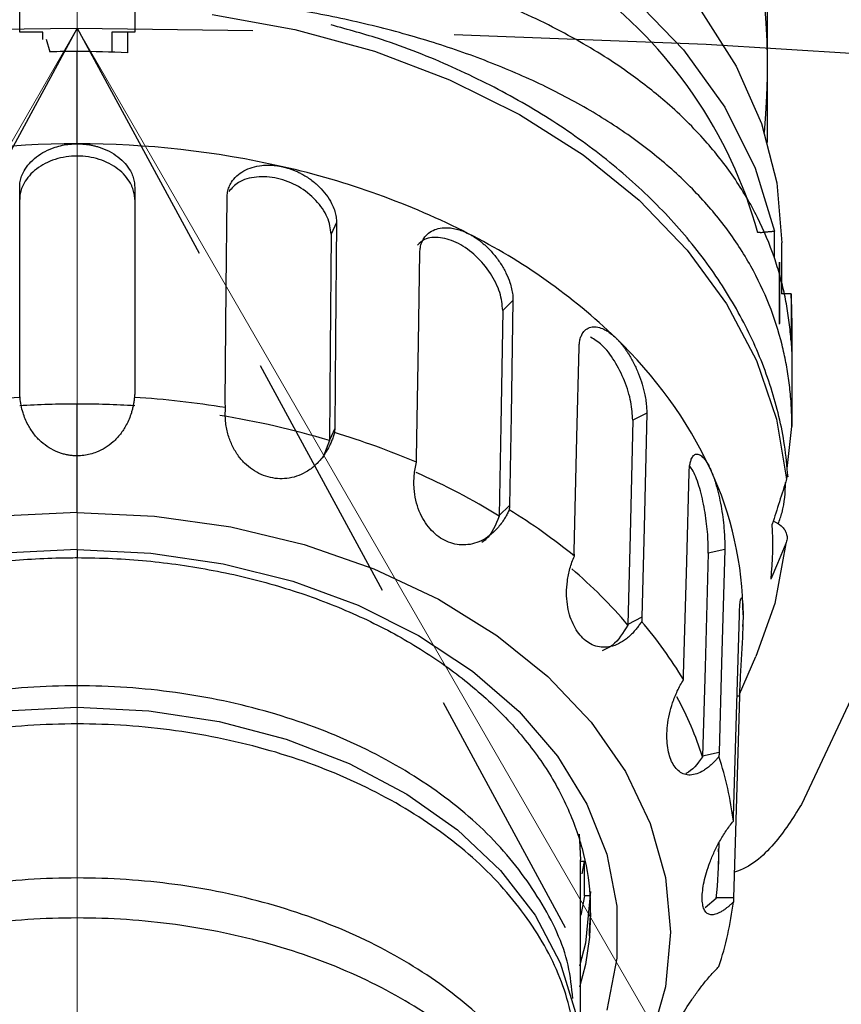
# Model space of a CAD drawing. Header units: millimetres. Extents: x 559 to 1365, y 424 to 1103.
# Tile 77 of 85: x 1164.47 to 1168.55, y 1002.21 to 1007.1. Entities that reach past the tile are written whole.
import ezdxf

# ---------------------------------------------------------------- set-up
doc = ezdxf.new("R2010")
doc.units = ezdxf.units.MM
doc.header["$PDSIZE"] = -1
for name, pattern in [('ACISOTGL', [3, 2, -1]), ('CENTERX2', [20.32, 12.7, -2.54, 2.54, -2.54]), ('HIDDEN', [1.905, 1.27, -0.635])]:
    doc.linetypes.add(name, pattern=pattern)
doc.layers.add('虚线层', color=7, linetype='HIDDEN', lineweight=25)

msp = doc.modelspace()

# ---------------------------------------------------------------- linework, layer by layer
at = {"color": 7, "linetype": 'CENTERX2', "lineweight": 18}
msp.add_line((1164.7511, 1072.808), (1164.7511, 915.1091), dxfattribs=at)
at = {"color": 7, "linetype": 'Continuous', "lineweight": 25}
for p, q in [((1168.1795, 1006.8641), (1168.1795, 1008.0826)), ((1167.5066, 1007.2136), (1167.7621, 1006.9492)), ((1164.4654, 1007.0373), (1164.4654, 1007.1686)), ((1165.0368, 1007.1686), (1165.0368, 1007.0373)), ((1167.85, 1007.1409), (1168.0235, 1006.8684)), ((1164.5796, 1007.0373), (1164.4654, 1007.0373)), ((1164.5796, 1007.0008), (1164.5796, 1007.0373)), ((1165.0368, 1007.0373), (1164.9225, 1007.0373)), ((1164.9225, 1007.0373), (1164.9225, 1006.9377)), ((1165.0011, 1007.0373), (1165.0011, 1006.9343)), ((1164.597, 1007.0015), (1164.6154, 1006.9388)), ((1164.7511, 1006.4826), (1164.7511, 1006.9407)), ((1167.7621, 1006.9492), (1167.9673, 1006.6637)), ((1170.1114, 1006.9508), (1168.3478, 1003.203)), ((1168.0235, 1006.8684), (1168.1492, 1006.5831)), ((1168.1795, 1006.4883), (1168.1795, 1006.8641)), ((1167.9673, 1006.6637), (1168.1186, 1006.3619)), ((1168.1492, 1006.5831), (1168.2254, 1006.2892)), ((1168.1186, 1006.3619), (1168.2135, 1006.0487)), ((1168.2254, 1006.2892), (1168.2509, 1005.9909)), ((1164.4654, 1005.2451), (1164.4654, 1006.2676)), ((1165.0368, 1006.2676), (1165.0368, 1005.2451)), ((1165.4916, 1005.7663), (1165.4956, 1006.2162)), ((1166.0391, 1006.0914), (1166.0125, 1006.0335)), ((1166.0391, 1006.0914), (1166.034, 1005.5189)), ((1166.0125, 1006.0335), (1166.0074, 1005.461)), ((1168.2509, 1005.7383), (1168.2509, 1005.9909)), ((1166.4454, 1005.4936), (1166.453, 1005.9422)), ((1168.2387, 1005.8941), (1168.2387, 1005.591)), ((1168.239, 1005.5868), (1168.239, 1005.8945)), ((1165.4866, 1005.1947), (1165.4916, 1005.7663)), ((1166.9153, 1005.7047), (1166.8647, 1005.6555)), ((1166.9153, 1005.7047), (1166.9056, 1005.1339)), ((1168.2967, 1005.7383), (1168.2494, 1005.7383)), ((1168.2967, 1005.7383), (1168.2967, 1005.5021)), ((1166.8647, 1005.6555), (1166.855, 1005.0846)), ((1168.3009, 1005.6171), (1168.3009, 1005.3818)), ((1166.034, 1005.5189), (1166.03, 1005.0698)), ((1166.0074, 1005.461), (1166.0034, 1005.0119)), ((1166.4358, 1004.9236), (1166.4454, 1005.4936)), ((1167.2333, 1005.0259), (1167.2438, 1005.4725)), ((1168.3009, 1005.3818), (1168.3009, 1005.0789)), ((1166.9056, 1005.1339), (1166.898, 1004.6861)), ((1167.51, 1005.1098), (1167.4967, 1004.5415)), ((1167.5796, 1005.1456), (1167.51, 1005.1098)), ((1167.5796, 1005.1456), (1167.5663, 1004.5773)), ((1166.03, 1005.0698), (1166.0034, 1005.0119)), ((1166.855, 1005.0846), (1166.8474, 1004.6369)), ((1168.2769, 1004.8704), (1168.3009, 1005.0789)), ((1166.0033, 1005.0091), (1165.9704, 1004.9233)), ((1167.22, 1004.4584), (1167.2333, 1005.0259)), ((1164.7511, 1004.6522), (1164.7511, 1004.9333)), ((1167.7782, 1004.4088), (1167.7905, 1004.8529)), ((1166.898, 1004.6861), (1166.8474, 1004.6369)), ((1164.7511, 1004.6522), (1164.3664, 1004.6344)), ((1164.7511, 1004.6522), (1165.1357, 1004.6344)), ((1165.1357, 1004.6344), (1165.5138, 1004.5812)), ((1165.5138, 1004.5812), (1165.8788, 1004.4936)), ((1167.5663, 1004.5773), (1167.5559, 1004.1316)), ((1167.4967, 1004.5415), (1167.4863, 1004.0958)), ((1165.8788, 1004.4936), (1166.2246, 1004.3731)), ((1168.2713, 1004.4982), (1168.2159, 1004.201)), ((1168.2713, 1004.4982), (1168.2296, 1004.3988)), ((1167.8852, 1004.4498), (1167.8696, 1003.8848)), ((1167.9671, 1004.4686), (1167.8852, 1004.4498)), ((1167.9671, 1004.4686), (1167.9515, 1003.9036)), ((1166.2246, 1004.3731), (1166.5451, 1004.2216)), ((1167.7626, 1003.8447), (1167.7782, 1004.4088)), ((1168.2296, 1004.3988), (1168.1969, 1004.3209)), ((1166.5451, 1004.2216), (1166.8349, 1004.0419)), ((1168.2159, 1004.201), (1168.1221, 1003.9365)), ((1167.5559, 1004.1316), (1167.4863, 1004.0958)), ((1168.0269, 1003.7029), (1168.0398, 1004.1442)), ((1168.058, 1004.1442), (1168.0573, 1004.096)), ((1168.0571, 1004.0864), (1168.0573, 1004.096)), ((1166.8349, 1004.0419), (1167.0891, 1003.837)), ((1168.0402, 1003.7495), (1168.1221, 1003.9365)), ((1167.8696, 1003.8848), (1167.8574, 1003.4416)), ((1167.9515, 1003.9036), (1167.9392, 1003.4604)), ((1167.0891, 1003.837), (1167.3032, 1003.6103)), ((1168.0398, 1003.7401), (1168.0233, 1003.1787)), ((1168.0105, 1003.1423), (1168.0269, 1003.7029)), ((1164.3953, 1003.6681), (1164.7511, 1003.6861)), ((1164.7511, 1003.6861), (1165.1068, 1003.6681)), ((1165.1068, 1003.6681), (1165.4554, 1003.6144)), ((1165.4554, 1003.6144), (1165.7896, 1003.5263)), ((1167.3032, 1003.6103), (1167.4737, 1003.3659)), ((1165.7896, 1003.5263), (1166.1026, 1003.4054)), ((1167.9392, 1003.4604), (1167.8574, 1003.4416)), ((1166.1026, 1003.4054), (1166.3881, 1003.2543)), ((1167.4737, 1003.3659), (1167.5976, 1003.1077)), ((1166.3881, 1003.2543), (1166.6403, 1003.076)), ((1168.0233, 1003.1787), (1168.0105, 1002.7383)), ((1167.5976, 1003.1077), (1167.6729, 1002.8404)), ((1166.6403, 1003.076), (1166.8541, 1002.874)), ((1167.2445, 1003.0556), (1167.2509, 1002.9284)), ((1167.9365, 1002.8911), (1167.9401, 1003.0156)), ((1167.2509, 1001.9184), (1167.2509, 1002.9284)), ((1167.2705, 1002.9201), (1167.2509, 1002.9201)), ((1167.2589, 1002.8576), (1167.2705, 1002.9201)), ((1167.2705, 1002.7484), (1167.2705, 1002.9201)), ((1166.8541, 1002.874), (1167.025, 1002.6527)), ((1167.6729, 1002.8404), (1167.6981, 1002.5684)), ((1167.3009, 1002.7704), (1167.275, 1002.5138)), ((1167.2705, 1002.7484), (1167.2517, 1002.6536)), ((1167.2975, 1002.7484), (1167.2705, 1002.7484)), ((1167.9243, 1002.7356), (1167.8696, 1002.6888)), ((1168.0105, 1002.7383), (1167.9244, 1002.7383)), ((1167.3009, 1002.6649), (1167.2951, 1002.5433)), ((1167.025, 1002.6527), (1167.1497, 1002.4164)), ((1167.6981, 1002.5684), (1167.6729, 1002.2964)), ((1167.275, 1002.5138), (1167.2466, 1002.4003)), ((1167.1497, 1002.4164), (1167.2255, 1002.1699)), ((1167.2512, 1002.4281), (1167.2607, 1002.4512)), ((1167.6729, 1002.2964), (1167.5976, 1002.0291))]:
    msp.add_line(p, q, dxfattribs=at)
at = {"color": 8, "linetype": 'Continuous', "lineweight": 25}
for p, q in [((1165.4214, 1007.125), (1165.832, 1007.0505)), ((1165.832, 1007.0505), (1166.2271, 1006.9417)), ((1166.2271, 1006.9417), (1166.6009, 1006.8001)), ((1166.6009, 1006.8001), (1166.9479, 1006.628)), ((1166.9479, 1006.628), (1167.2633, 1006.4276)), ((1167.2633, 1006.4276), (1167.5424, 1006.2019)), ((1167.5424, 1006.2019), (1167.7812, 1005.9542)), ((1168.2135, 1005.9171), (1168.2135, 1006.0487)), ((1167.7812, 1005.9542), (1167.9763, 1005.688)), ((1167.9763, 1005.688), (1168.1248, 1005.4073)), ((1168.1248, 1005.4073), (1168.2246, 1005.1159)), ((1164.7511, 1004.9333), (1164.7511, 1005.1905)), ((1168.2246, 1005.1159), (1168.2744, 1004.8182)), ((1164.7511, 1004.4679), (1164.3853, 1004.4502)), ((1164.7511, 1004.4679), (1165.1169, 1004.4502)), ((1164.7511, 1004.4679), (1164.7511, 1004.4279)), ((1165.1169, 1004.4502), (1165.4758, 1004.3975)), ((1165.4758, 1004.3975), (1165.8213, 1004.3106)), ((1165.8213, 1004.3106), (1166.1468, 1004.1914)), ((1166.1468, 1004.1914), (1166.4464, 1004.0419)), ((1166.4464, 1004.0419), (1166.7143, 1003.8649)), ((1166.7143, 1003.8649), (1166.9457, 1003.6638)), ((1168.0398, 1003.7401), (1168.028, 1003.7401)), ((1166.9457, 1003.6638), (1167.1362, 1003.4423)), ((1167.1362, 1003.4423), (1167.2823, 1003.2045)), ((1167.2823, 1003.2045), (1167.3812, 1002.9549)), ((1167.3812, 1002.9549), (1167.4311, 1002.698)), ((1167.4311, 1002.698), (1167.4311, 1002.4388)), ((1167.2951, 1002.5433), (1167.275, 1002.4083)), ((1167.4311, 1002.4388), (1167.3812, 1002.1819)), ((1167.275, 1002.4083), (1167.2466, 1002.2948))]:
    msp.add_line(p, q, dxfattribs=at)
at = {"color": 7, "linetype": 'Continuous', "lineweight": 18}
for q in [(1138.4623, 961.5229), (1204.6937, 937.8738)]:
    msp.add_line((1164.7511, 1007.0564), q, dxfattribs=at)
at = {"color": 7, "linetype": 'HIDDEN', "lineweight": 25}
msp.add_line((1164.7511, 1007.0564), (1190.2094, 960.1679), dxfattribs=at)
at = {"color": 7, "linetype": 'Continuous', "lineweight": 18}
for radius, start, end in [(123.0653, 318, 222), (114.28, 316.394071, 223.605929)]:
    msp.add_arc((1164.7511, 946.3451), radius, start, end, dxfattribs=at)
at = {"color": 7, "linetype": 'Continuous', "lineweight": 25}
for centre, radius, start, end in [((1164.7511, 1006.8641), 3.4284, 354.5558, 42.7412), ((1164.7511, 1002.0564), 4.8843, 89.9999, 91.592), ((1164.7511, 1002.0604), 4.8803, 87.0646, 90.0008), ((1164.7461, 1001.9076), 4.575, 89.9375, 102.8429), ((1164.7561, 1001.9076), 4.575, 77.1571, 90.0625), ((1164.9016, 1002.5042), 3.961, 63.0812, 77.2918), ((1165.3285, 1003.3276), 3.0335, 46.2426, 63.2286), ((1165.9107, 1003.9313), 2.1948, 25.2289, 46.3225), ((1164.7451, 1000.6934), 4.5384, 93.5131, 99.2673), ((1164.7571, 1000.6934), 4.5384, 80.7327, 86.4869), ((1164.751, 1000.6928), 4.4977, 89.9985, 93.6402), ((1164.7512, 1000.6928), 4.4977, 86.3598, 90.0015), ((1164.7972, 1001.0044), 4.1824, 73.2389, 80.8825), ((1164.9033, 1001.2855), 3.9276, 67.0181, 73.3548), ((1166.3326, 1004.1371), 1.7255, 0.2344, 25.0162), ((1165.0812, 1001.7634), 3.3705, 58.3986, 66.3314), ((1165.3279, 1002.1031), 3.004, 50.9469, 58.5243), ((1166.4763, 1004.4977), 1.7297, 354.135, 3.1807), ((1165.6232, 1002.5128), 2.4429, 40.3065, 49.5785), ((1165.9061, 1002.7037), 2.1674, 31.0652, 40.4862), ((1166.1468, 1002.8839), 1.7982, 17.9742, 28.3167), ((1166.3247, 1002.9105), 1.6982, 7.0819, 18.1686), ((1166.3395, 1002.9376), 1.5976, 352.7339, 1.5765), ((1166.3247, 1002.9274), 1.6982, 341.8314, 352.9181)]:
    msp.add_arc(centre, radius, start, end, dxfattribs=at)
at = {"color": 8, "linetype": 'Continuous', "lineweight": 25}
msp.add_arc((1165.9349, 1005.4344), 2.2789, 15.4454, 53.7462, dxfattribs=at)
at = {"color": 7, "linetype": 'Continuous', "lineweight": 25}
for points, knots in [([(1168.2967, 1005.5021), (1168.2956, 1005.5176), (1168.2931, 1005.5487), (1168.2879, 1005.5951), (1168.2815, 1005.6414), (1168.2736, 1005.6878), (1168.2644, 1005.734), (1168.2539, 1005.7801), (1168.2419, 1005.826), (1168.2285, 1005.8717), (1168.1964, 1005.9705), (1168.1326, 1006.1225), (1168.0179, 1006.3165), (1167.8687, 1006.5066), (1167.6967, 1006.6767), (1167.4836, 1006.8451), (1167.2286, 1007.0068), (1166.9486, 1007.1447), (1166.6575, 1007.2594), (1166.3767, 1007.3495), (1165.9582, 1007.4538), (1165.4196, 1007.5393), (1164.753, 1007.5724), (1164.0864, 1007.5396), (1163.5479, 1007.4545), (1163.1299, 1007.3508), (1162.8487, 1007.2609), (1162.5572, 1007.1463), (1162.2759, 1007.0082), (1162.02, 1006.8461), (1161.8059, 1006.6771), (1161.6334, 1006.5066), (1161.4841, 1006.3163), (1161.3695, 1006.1223), (1161.3008, 1005.9586), (1161.2623, 1005.8355), (1161.2413, 1005.7528), (1161.2248, 1005.6696), (1161.2124, 1005.5862), (1161.2077, 1005.53), (1161.2054, 1005.5021)], [0, 0, 0, 0, 0.006166, 0.012377, 0.018632, 0.024928, 0.031265, 0.03764, 0.044051, 0.050498, 0.056976, 0.086275, 0.117466, 0.147454, 0.181151, 0.209127, 0.246529, 0.28624, 0.311958, 0.345554, 0.376193, 0.439367, 0.499829, 0.560282, 0.623423, 0.654007, 0.687503, 0.713404, 0.753073, 0.790709, 0.818784, 0.852554, 0.882606, 0.913764, 0.943032, 0.954668, 0.966194, 0.977598, 0.98887, 1, 1, 1, 1]), ([(1164.4654, 1007.2322), (1164.443, 1007.2312), (1164.3983, 1007.2292), (1164.3315, 1007.2253), (1164.2647, 1007.2207), (1164.1982, 1007.2155), (1164.1318, 1007.2096), (1164.0655, 1007.2031), (1163.9995, 1007.1958), (1163.9337, 1007.1879), (1163.8682, 1007.1793), (1163.7156, 1007.1576), (1163.4788, 1007.116), (1163.167, 1007.0422), (1162.8684, 1006.9515), (1162.586, 1006.8435), (1162.3231, 1006.719), (1162.0827, 1006.5778), (1161.8677, 1006.4214), (1161.6819, 1006.2512), (1161.5263, 1006.0697), (1161.4033, 1005.8809), (1161.3105, 1005.6861), (1161.2591, 1005.5267), (1161.232, 1005.4055), (1161.2182, 1005.3253), (1161.2085, 1005.2442), (1161.2024, 1005.1621), (1161.2016, 1005.1066), (1161.2012, 1005.0789)], [0, 0, 0, 0, 0.012661, 0.025321, 0.037983, 0.05065, 0.063324, 0.076008, 0.088704, 0.101414, 0.114141, 0.126888, 0.190732, 0.254978, 0.319689, 0.38468, 0.450199, 0.515552, 0.581211, 0.646175, 0.709541, 0.771886, 0.830711, 0.888692, 0.911067, 0.933358, 0.955592, 0.977797, 1, 1, 1, 1]), ([(1168.3009, 1005.0789), (1168.3008, 1005.0943), (1168.3005, 1005.1252), (1168.2987, 1005.1711), (1168.2957, 1005.2168), (1168.2914, 1005.2621), (1168.286, 1005.3072), (1168.2793, 1005.352), (1168.2714, 1005.3964), (1168.2623, 1005.4406), (1168.2394, 1005.538), (1168.1917, 1005.6861), (1168.0988, 1005.8809), (1167.9758, 1006.0697), (1167.8203, 1006.2512), (1167.6344, 1006.4214), (1167.4195, 1006.5778), (1167.179, 1006.719), (1166.9162, 1006.8435), (1166.6338, 1006.9515), (1166.3352, 1007.0422), (1166.0234, 1007.116), (1165.7652, 1007.1613), (1165.5687, 1007.1882), (1165.4368, 1007.2034), (1165.3041, 1007.2158), (1165.1708, 1007.2257), (1165.0814, 1007.2301), (1165.0368, 1007.2322)], [0, 0, 0, 0, 0.012336, 0.02467, 0.037005, 0.049346, 0.061699, 0.074067, 0.086455, 0.098869, 0.111312, 0.169292, 0.228119, 0.290462, 0.35383, 0.418792, 0.484453, 0.549805, 0.615325, 0.680315, 0.745028, 0.809273, 0.873118, 0.898591, 0.923995, 0.949351, 0.97468, 1, 1, 1, 1]), ([(1168.2815, 1004.8294), (1168.2765, 1004.8817), (1168.2625, 1005.0297), (1168.2042, 1005.2707), (1168.094, 1005.5471), (1167.9407, 1005.8126), (1167.7468, 1006.064), (1167.5143, 1006.2981), (1167.2463, 1006.5119), (1166.9463, 1006.7028), (1166.6174, 1006.8669), (1166.3052, 1006.9923), (1166.0967, 1007.0494), (1166.0128, 1007.0724)], [0, 0, 0, 0, 0.052857, 0.149598, 0.246489, 0.343707, 0.441334, 0.53935, 0.637673, 0.736203, 0.834851, 0.933552, 1, 1, 1, 1]), ([(1164.4654, 1006.2676), (1164.4655, 1006.2721), (1164.4657, 1006.2812), (1164.4676, 1006.2947), (1164.4706, 1006.3082), (1164.4748, 1006.3215), (1164.4803, 1006.3347), (1164.4913, 1006.3564), (1164.5119, 1006.3856), (1164.5478, 1006.4187), (1164.5913, 1006.4463), (1164.6357, 1006.4646), (1164.677, 1006.4756), (1164.7137, 1006.4815), (1164.7386, 1006.4822), (1164.7511, 1006.4826)], [0, 0, 0, 0, 0.041945, 0.083539, 0.124961, 0.166392, 0.208015, 0.250008, 0.375094, 0.500266, 0.625351, 0.750419, 0.833892, 0.916605, 1, 1, 1, 1]), ([(1164.7511, 1006.4826), (1164.7573, 1006.4825), (1164.7698, 1006.4823), (1164.7884, 1006.4808), (1164.8068, 1006.4785), (1164.8249, 1006.4752), (1164.8428, 1006.4709), (1164.872, 1006.4624), (1164.9108, 1006.4464), (1164.9543, 1006.4187), (1164.9902, 1006.3856), (1165.0138, 1006.3523), (1165.0278, 1006.3217), (1165.0354, 1006.2947), (1165.0363, 1006.2767), (1165.0368, 1006.2676)], [0, 0, 0, 0, 0.041887, 0.083427, 0.124797, 0.16618, 0.207754, 0.249697, 0.374735, 0.499822, 0.624975, 0.750074, 0.833656, 0.91648, 1, 1, 1, 1]), ([(1165.0368, 1006.2068), (1165.0367, 1006.2113), (1165.0364, 1006.2203), (1165.0345, 1006.2339), (1165.0315, 1006.2473), (1165.0273, 1006.2607), (1165.0219, 1006.2739), (1165.0109, 1006.2956), (1164.9902, 1006.3248), (1164.9543, 1006.358), (1164.9108, 1006.3857), (1164.861, 1006.4062), (1164.8071, 1006.4191), (1164.7511, 1006.4233), (1164.6951, 1006.4191), (1164.6412, 1006.4062), (1164.5914, 1006.3857), (1164.5478, 1006.358), (1164.5119, 1006.3248), (1164.4883, 1006.2915), (1164.4743, 1006.2608), (1164.4667, 1006.2338), (1164.4658, 1006.2158), (1164.4654, 1006.2068)], [0, 0, 0, 0, 0.0209724, 0.0417693, 0.0624803, 0.0831962, 0.104008, 0.1250054, 0.1876159, 0.2502725, 0.3128427, 0.3753964, 0.4377358, 0.5000336, 0.5623274, 0.6246707, 0.6872164, 0.7497947, 0.8124433, 0.8750618, 0.9168453, 0.9582494, 1, 1, 1, 1]), ([(1165.4956, 1006.2162), (1165.4958, 1006.2207), (1165.4961, 1006.2297), (1165.498, 1006.2428), (1165.5011, 1006.2556), (1165.5053, 1006.268), (1165.5108, 1006.28), (1165.5217, 1006.2992), (1165.5421, 1006.3238), (1165.5772, 1006.349), (1165.6196, 1006.367), (1165.6625, 1006.3755), (1165.7022, 1006.3773), (1165.7374, 1006.3752), (1165.7611, 1006.3705), (1165.773, 1006.3681)], [0, 0, 0, 0, 0.041946, 0.08354, 0.124961, 0.166393, 0.208016, 0.250009, 0.375095, 0.500265, 0.62535, 0.750417, 0.833891, 0.916605, 1, 1, 1, 1]), ([(1165.773, 1006.3681), (1165.7789, 1006.3666), (1165.7908, 1006.3637), (1165.8084, 1006.3582), (1165.8258, 1006.3519), (1165.8429, 1006.3446), (1165.8598, 1006.3365), (1165.8872, 1006.3215), (1165.9235, 1006.2971), (1165.9639, 1006.2601), (1165.997, 1006.2193), (1166.0185, 1006.1809), (1166.0312, 1006.1473), (1166.038, 1006.1187), (1166.0387, 1006.1005), (1166.0391, 1006.0914)], [0, 0, 0, 0, 0.041911, 0.083477, 0.124876, 0.16629, 0.207898, 0.249879, 0.374897, 0.499886, 0.625015, 0.750047, 0.83364, 0.916474, 1, 1, 1, 1]), ([(1166.0125, 1006.0335), (1166.0087, 1006.0616), (1166.0013, 1006.118), (1165.9406, 1006.2046), (1165.8528, 1006.2742), (1165.7465, 1006.3164), (1165.6401, 1006.3229), (1165.5512, 1006.2985), (1165.5186, 1006.262), (1165.5043, 1006.246)], [0, 0, 0, 0, 0.147287, 0.295094, 0.442731, 0.589793, 0.736854, 0.884492, 1, 1, 1, 1]), ([(1166.453, 1005.9422), (1166.4532, 1005.9467), (1166.4535, 1005.9556), (1166.4554, 1005.9683), (1166.4582, 1005.9804), (1166.462, 1005.9919), (1166.4669, 1006.0027), (1166.4767, 1006.0197), (1166.4948, 1006.0399), (1166.5258, 1006.0577), (1166.5629, 1006.0668), (1166.6001, 1006.0663), (1166.6344, 1006.0599), (1166.6646, 1006.0504), (1166.6847, 1006.0408), (1166.6949, 1006.036)], [0, 0, 0, 0, 0.041945, 0.083539, 0.124961, 0.166392, 0.208015, 0.250008, 0.375094, 0.500266, 0.625351, 0.750419, 0.833892, 0.916605, 1, 1, 1, 1]), ([(1166.6949, 1006.036), (1166.6999, 1006.0333), (1166.71, 1006.0279), (1166.7249, 1006.0187), (1166.7396, 1006.0088), (1166.754, 1005.998), (1166.7681, 1005.9864), (1166.7911, 1005.9659), (1166.8213, 1005.934), (1166.8547, 1005.8887), (1166.8818, 1005.8411), (1166.8992, 1005.7984), (1166.9094, 1005.7622), (1166.9147, 1005.7323), (1166.9151, 1005.7139), (1166.9153, 1005.7047)], [0, 0, 0, 0, 0.041887, 0.083427, 0.124797, 0.16618, 0.207754, 0.249697, 0.374735, 0.499822, 0.624975, 0.750074, 0.833656, 0.91648, 1, 1, 1, 1]), ([(1168.1428, 1006.042), (1168.1454, 1006.0423), (1168.1507, 1006.0428), (1168.1585, 1006.0437), (1168.1663, 1006.0445), (1168.174, 1006.0453), (1168.1814, 1006.046), (1168.1893, 1006.0468), (1168.1975, 1006.0476), (1168.2046, 1006.0482), (1168.2105, 1006.0486), (1168.2124, 1006.0487), (1168.2135, 1006.0487)], [0, 0, 0, 0, 0.062641, 0.128507, 0.198189, 0.272194, 0.350951, 0.434821, 0.557389, 0.698002, 0.823005, 1, 1, 1, 1]), ([(1166.8647, 1005.6555), (1166.8619, 1005.6844), (1166.8563, 1005.7422), (1166.807, 1005.8411), (1166.7344, 1005.9287), (1166.6447, 1005.9929), (1166.5535, 1006.0213), (1166.4792, 1006.0166), (1166.4521, 1005.9896), (1166.4414, 1005.9789)], [0, 0, 0, 0, 0.1502622, 0.3010556, 0.451676, 0.6017078, 0.7517397, 0.9023603, 1, 1, 1, 1]), ([(1167.2438, 1005.4725), (1167.2439, 1005.4769), (1167.2443, 1005.4857), (1167.2458, 1005.498), (1167.2481, 1005.5096), (1167.2512, 1005.5203), (1167.2551, 1005.5301), (1167.2628, 1005.5451), (1167.2768, 1005.5618), (1167.3006, 1005.5734), (1167.3288, 1005.5752), (1167.3567, 1005.5674), (1167.3822, 1005.5543), (1167.4044, 1005.539), (1167.4191, 1005.5254), (1167.4265, 1005.5186)], [0, 0, 0, 0, 0.041945, 0.083539, 0.124961, 0.166392, 0.208015, 0.250008, 0.375094, 0.500265, 0.625351, 0.750419, 0.833892, 0.916605, 1, 1, 1, 1]), ([(1167.51, 1005.1098), (1167.5084, 1005.1392), (1167.5053, 1005.198), (1167.4722, 1005.3062), (1167.4218, 1005.4069), (1167.3607, 1005.4869), (1167.3197, 1005.5112), (1167.3009, 1005.5223)], [0, 0, 0, 0, 0.205991, 0.41271, 0.619192, 0.824867, 1, 1, 1, 1]), ([(1167.4265, 1005.5186), (1167.4301, 1005.515), (1167.4375, 1005.5077), (1167.4482, 1005.4956), (1167.4588, 1005.4828), (1167.469, 1005.4693), (1167.4791, 1005.455), (1167.4954, 1005.4301), (1167.5166, 1005.3924), (1167.5396, 1005.3409), (1167.558, 1005.2882), (1167.5696, 1005.2422), (1167.5762, 1005.2041), (1167.5795, 1005.1732), (1167.5796, 1005.1548), (1167.5796, 1005.1456)], [0, 0, 0, 0, 0.041886, 0.083425, 0.124795, 0.166177, 0.20775, 0.249692, 0.374729, 0.499819, 0.624969, 0.75007, 0.833653, 0.916479, 1, 1, 1, 1]), ([(1168.2967, 1005.5021), (1168.298, 1005.4822), (1168.3004, 1005.4423), (1168.3007, 1005.4019), (1168.3009, 1005.3818)], [0, 0, 0, 0, 0.500399, 1, 1, 1, 1]), ([(1164.7511, 1004.9333), (1164.7445, 1004.9334), (1164.7313, 1004.9337), (1164.7117, 1004.936), (1164.6924, 1004.9397), (1164.6733, 1004.9449), (1164.6456, 1004.9548), (1164.6104, 1004.9725), (1164.5703, 1005.003), (1164.5347, 1005.0413), (1164.5096, 1005.0805), (1164.4925, 1005.1164), (1164.4809, 1005.1489), (1164.4716, 1005.1846), (1164.4685, 1005.2104), (1164.467, 1005.2233)], [0, 0, 0, 0, 0.043761, 0.087198, 0.130618, 0.174327, 0.218625, 0.326292, 0.436149, 0.554964, 0.677358, 0.750198, 0.824419, 0.911419, 1, 1, 1, 1]), ([(1165.0352, 1005.2233), (1165.0345, 1005.2168), (1165.0331, 1005.2037), (1165.0297, 1005.1844), (1165.0255, 1005.1654), (1165.019, 1005.1424), (1165.0094, 1005.1158), (1164.9922, 1005.0798), (1164.9669, 1005.0406), (1164.9312, 1005.0024), (1164.8911, 1004.9722), (1164.8521, 1004.9526), (1164.816, 1004.9408), (1164.7838, 1004.9344), (1164.762, 1004.9337), (1164.7511, 1004.9333)], [0, 0, 0, 0, 0.0448197, 0.0891279, 0.1330415, 0.1766787, 0.2512767, 0.3245024, 0.4471049, 0.5661295, 0.6754663, 0.7826592, 0.8557043, 0.9276869, 1, 1, 1, 1]), ([(1166.0283, 1005.0485), (1166.0263, 1005.0413), (1166.0221, 1005.027), (1166.0145, 1005.0062), (1166.0045, 1004.9832), (1165.9916, 1004.9587), (1165.9703, 1004.9259), (1165.9397, 1004.8903), (1165.8978, 1004.8574), (1165.8525, 1004.8343), (1165.8055, 1004.8215), (1165.7576, 1004.8181), (1165.7101, 1004.8244), (1165.664, 1004.8396), (1165.6205, 1004.864), (1165.5809, 1004.8967), (1165.5462, 1004.9382), (1165.5178, 1004.9872), (1165.501, 1005.0337), (1165.492, 1005.0734), (1165.4877, 1005.1056), (1165.4859, 1005.1388), (1165.4873, 1005.1613), (1165.4879, 1005.1726)], [0, 0, 0, 0, 0.025648, 0.051024, 0.076216, 0.112082, 0.147266, 0.212717, 0.276191, 0.33434, 0.39133, 0.445896, 0.499965, 0.554198, 0.608726, 0.665621, 0.723817, 0.787194, 0.852678, 0.887906, 0.923799, 0.961624, 1, 1, 1, 1]), ([(1167.7905, 1004.8529), (1167.7907, 1004.8573), (1167.791, 1004.866), (1167.7921, 1004.878), (1167.7937, 1004.8891), (1167.7957, 1004.8993), (1167.7981, 1004.9084), (1167.803, 1004.922), (1167.8116, 1004.9361), (1167.8259, 1004.9435), (1167.8423, 1004.9403), (1167.8583, 1004.9276), (1167.8724, 1004.9101), (1167.8845, 1004.8909), (1167.8923, 1004.8748), (1167.8962, 1004.8668)], [0, 0, 0, 0, 0.041945, 0.083539, 0.124961, 0.166392, 0.208015, 0.250008, 0.375094, 0.500266, 0.625351, 0.750419, 0.833892, 0.916605, 1, 1, 1, 1]), ([(1166.8964, 1004.6652), (1166.8933, 1004.6585), (1166.8871, 1004.6454), (1166.8767, 1004.6266), (1166.8638, 1004.6062), (1166.848, 1004.5849), (1166.8234, 1004.5572), (1166.7902, 1004.5288), (1166.7474, 1004.5054), (1166.7033, 1004.4923), (1166.6595, 1004.4897), (1166.6163, 1004.4964), (1166.5752, 1004.5127), (1166.5368, 1004.5374), (1166.5021, 1004.5705), (1166.4723, 1004.611), (1166.4483, 1004.6591), (1166.4312, 1004.7131), (1166.4242, 1004.7623), (1166.423, 1004.8032), (1166.4248, 1004.8357), (1166.429, 1004.8686), (1166.4342, 1004.8904), (1166.4368, 1004.9013)], [0, 0, 0, 0, 0.025648, 0.051024, 0.076216, 0.112082, 0.147266, 0.212717, 0.276191, 0.33434, 0.39133, 0.445896, 0.499965, 0.554198, 0.608726, 0.665621, 0.723817, 0.787194, 0.852678, 0.887906, 0.923799, 0.961624, 1, 1, 1, 1]), ([(1167.8852, 1004.4498), (1167.885, 1004.4794), (1167.8846, 1004.5386), (1167.871, 1004.6522), (1167.8477, 1004.7605), (1167.8204, 1004.8431), (1167.8016, 1004.87), (1167.795, 1004.8796)], [0, 0, 0, 0, 0.219697, 0.440171, 0.660393, 0.879753, 1, 1, 1, 1]), ([(1167.8962, 1004.8668), (1167.8981, 1004.8625), (1167.9019, 1004.8539), (1167.9075, 1004.84), (1167.9129, 1004.8255), (1167.9181, 1004.8102), (1167.923, 1004.7942), (1167.931, 1004.7666), (1167.9411, 1004.7255), (1167.9515, 1004.6701), (1167.9594, 1004.6145), (1167.9641, 1004.5667), (1167.9665, 1004.5276), (1167.9675, 1004.4962), (1167.9672, 1004.4778), (1167.9671, 1004.4686)], [0, 0, 0, 0, 0.041887, 0.083427, 0.124797, 0.16618, 0.207754, 0.249697, 0.374735, 0.499822, 0.624975, 0.750074, 0.833656, 0.91648, 1, 1, 1, 1]), ([(1168.2744, 1004.8182), (1168.2754, 1004.8219), (1168.2777, 1004.83), (1168.2786, 1004.8382), (1168.2791, 1004.8426)], [0, 0, 0, 0, 0.465468, 1, 1, 1, 1]), ([(1168.2325, 1004.5954), (1168.2395, 1004.6142), (1168.2653, 1004.6838), (1168.2674, 1004.7515), (1168.2689, 1004.8009)], [0, 0, 0, 0, 0.271529, 1, 1, 1, 1]), ([(1166.8474, 1004.6341), (1166.8298, 1004.5904), (1166.8086, 1004.538), (1166.7683, 1004.5087), (1166.7615, 1004.5038)], [0, 0, 0, 0, 0.833458, 1, 1, 1, 1]), ([(1168.2085, 1004.6099), (1168.2227, 1004.6027), (1168.246, 1004.5908), (1168.2661, 1004.5663), (1168.2759, 1004.5439), (1168.2784, 1004.5206), (1168.2737, 1004.5056), (1168.2713, 1004.4982)], [0, 0, 0, 0, 0.2833265, 0.4655566, 0.6457155, 0.8238476, 1, 1, 1, 1]), ([(1162.2052, 1002.6071), (1162.2042, 1002.6742), (1162.2019, 1002.8192), (1162.2532, 1003.0402), (1162.3469, 1003.2657), (1162.4844, 1003.4807), (1162.6614, 1003.6812), (1162.875, 1003.8639), (1163.1214, 1004.0254), (1163.3965, 1004.1631), (1163.6956, 1004.2745), (1164.0133, 1004.3575), (1164.3385, 1004.4094), (1164.5866, 1004.4267), (1164.7223, 1004.4277), (1164.7511, 1004.4279)], [0, 0, 0, 0, 0.072918, 0.157536, 0.241798, 0.325397, 0.408351, 0.490841, 0.573062, 0.655158, 0.737214, 0.819263, 0.901325, 0.979106, 1, 1, 1, 1]), ([(1164.7511, 1004.4279), (1164.8098, 1004.4271), (1164.9814, 1004.4246), (1165.264, 1004.3967), (1165.5912, 1004.3345), (1165.9033, 1004.2423), (1166.1947, 1004.1227), (1166.4603, 1003.9777), (1166.6956, 1003.8104), (1166.8966, 1003.6239), (1167.0601, 1003.4217), (1167.1841, 1003.207), (1167.2653, 1002.9833), (1167.306, 1002.7629), (1167.2972, 1002.618), (1167.2931, 1002.55)], [0, 0, 0, 0, 0.041837, 0.122191, 0.20255, 0.282855, 0.363096, 0.443279, 0.523433, 0.603608, 0.683917, 0.764535, 0.845683, 0.927546, 1, 1, 1, 1]), ([(1167.5546, 1004.1109), (1167.5507, 1004.1051), (1167.543, 1004.0935), (1167.5308, 1004.0773), (1167.5163, 1004.0599), (1167.4992, 1004.0423), (1167.4737, 1004.0202), (1167.441, 1003.9992), (1167.4016, 1003.985), (1167.363, 1003.9812), (1167.3266, 1003.9875), (1167.2925, 1004.0029), (1167.2618, 1004.0272), (1167.2347, 1004.0592), (1167.2123, 1004.0988), (1167.1952, 1004.1445), (1167.1843, 1004.1965), (1167.1802, 1004.2529), (1167.1836, 1004.3025), (1167.1904, 1004.3428), (1167.198, 1004.3742), (1167.2078, 1004.4056), (1167.2163, 1004.4258), (1167.2206, 1004.4359)], [0, 0, 0, 0, 0.025648, 0.051024, 0.076216, 0.112082, 0.147266, 0.212717, 0.276191, 0.33434, 0.39133, 0.445896, 0.499965, 0.554198, 0.608726, 0.665621, 0.723817, 0.787194, 0.852678, 0.887906, 0.923799, 0.961624, 1, 1, 1, 1]), ([(1168.0398, 1004.1442), (1168.0399, 1004.1485), (1168.0402, 1004.1572), (1168.0407, 1004.169), (1168.0414, 1004.1799), (1168.0421, 1004.1897), (1168.0429, 1004.1985), (1168.0444, 1004.2114), (1168.0468, 1004.2243), (1168.0502, 1004.2296), (1168.0533, 1004.2242), (1168.0557, 1004.2095), (1168.0571, 1004.1902), (1168.0579, 1004.1696), (1168.058, 1004.1527), (1168.058, 1004.1442)], [0, 0, 0, 0, 0.041954, 0.083557, 0.124989, 0.166431, 0.208066, 0.250072, 0.375161, 0.500296, 0.625391, 0.750438, 0.833903, 0.91661, 1, 1, 1, 1]), ([(1168.058, 1004.1442), (1168.058, 1004.1397), (1168.058, 1004.1307), (1168.0578, 1004.1162), (1168.0575, 1004.1011), (1168.057, 1004.0853), (1168.0565, 1004.0688), (1168.0554, 1004.0404), (1168.0533, 1003.9984), (1168.0502, 1003.9422), (1168.0468, 1003.8861), (1168.0441, 1003.838), (1168.0421, 1003.7989), (1168.0407, 1003.7675), (1168.0401, 1003.7493), (1168.0398, 1003.7401)], [0, 0, 0, 0, 0.0418834, 0.0834195, 0.1247866, 0.1661647, 0.2077342, 0.2496727, 0.3746981, 0.4997988, 0.624929, 0.7500345, 0.833632, 0.9164692, 1, 1, 1, 1]), ([(1167.4862, 1004.093), (1167.4626, 1004.0552), (1167.4265, 1003.9973), (1167.3763, 1003.9732), (1167.359, 1003.9649)], [0, 0, 0, 0, 0.65325, 1, 1, 1, 1]), ([(1167.2127, 1002.2387), (1167.2071, 1002.2941), (1167.1903, 1002.4617), (1167.0599, 1002.7305), (1166.8342, 1003.03), (1166.5236, 1003.2922), (1166.1465, 1003.5082), (1165.7141, 1003.6693), (1165.2428, 1003.7687), (1164.7511, 1003.8034), (1164.2594, 1003.7687), (1163.7881, 1003.6693), (1163.3556, 1003.5082), (1162.9785, 1003.2922), (1162.6679, 1003.03), (1162.4423, 1002.7305), (1162.3118, 1002.4617), (1162.295, 1002.2941), (1162.2894, 1002.2387)], [0, 0, 0, 0, 0.032859, 0.099378, 0.165899, 0.232418, 0.298914, 0.365623, 0.432728, 0.5, 0.567272, 0.634377, 0.701086, 0.767582, 0.834101, 0.900622, 0.967141, 1, 1, 1, 1]), ([(1167.9383, 1003.44), (1167.934, 1003.435), (1167.9256, 1003.4252), (1167.9128, 1003.4119), (1167.898, 1003.3978), (1167.8814, 1003.3839), (1167.8575, 1003.3674), (1167.8286, 1003.3532), (1167.7963, 1003.3471), (1167.7671, 1003.3508), (1167.7417, 1003.3641), (1167.72, 1003.3858), (1167.7026, 1003.4154), (1167.6896, 1003.452), (1167.6816, 1003.4949), (1167.6788, 1003.5429), (1167.6821, 1003.5957), (1167.6914, 1003.6515), (1167.7049, 1003.6992), (1167.719, 1003.7372), (1167.7317, 1003.7663), (1167.7462, 1003.795), (1167.7572, 1003.813), (1167.7627, 1003.8221)], [0, 0, 0, 0, 0.025648, 0.051024, 0.076216, 0.112082, 0.147266, 0.212717, 0.276191, 0.33434, 0.39133, 0.445896, 0.499965, 0.554198, 0.608726, 0.665621, 0.723817, 0.787194, 0.852678, 0.887906, 0.923799, 0.961624, 1, 1, 1, 1]), ([(1167.2367, 1001.8853), (1167.2276, 1001.9974), (1167.2093, 1002.2215), (1167.0619, 1002.5448), (1166.8337, 1002.8429), (1166.5238, 1003.1044), (1166.1465, 1003.3196), (1165.7141, 1003.4801), (1165.2427, 1003.5793), (1164.7511, 1003.6138), (1164.2594, 1003.5793), (1163.7881, 1003.4801), (1163.3556, 1003.3196), (1162.9785, 1003.1044), (1162.6679, 1002.843), (1162.4423, 1002.5445), (1162.3118, 1002.2767), (1162.295, 1002.1096), (1162.2894, 1002.0544)], [0, 0, 0, 0, 0.064359, 0.128711, 0.193066, 0.257419, 0.321749, 0.386285, 0.451205, 0.516285, 0.581366, 0.646286, 0.710821, 0.775152, 0.839504, 0.903859, 0.968211, 1, 1, 1, 1]), ([(1167.8573, 1003.4388), (1167.8311, 1003.4043), (1167.8037, 1003.3681), (1167.7749, 1003.3563), (1167.7736, 1003.3557)], [0, 0, 0, 0, 0.955695, 1, 1, 1, 1]), ([(1168.3478, 1003.203), (1168.3058, 1003.1355), (1168.222, 1003.0004), (1168.0922, 1002.8883), (1168.0148, 1002.8656), (1168.0142, 1002.8654)], [0, 0, 0, 0, 0.497929, 0.995867, 1, 1, 1, 1]), ([(1168.01, 1002.7181), (1168.0058, 1002.7141), (1167.9975, 1002.7061), (1167.9853, 1002.6955), (1167.9718, 1002.6847), (1167.9571, 1002.6743), (1167.9371, 1002.6627), (1167.9149, 1002.6542), (1167.893, 1002.6542), (1167.8759, 1002.6631), (1167.864, 1002.6806), (1167.8568, 1002.7055), (1167.8545, 1002.7373), (1167.8568, 1002.775), (1167.864, 1002.818), (1167.8759, 1002.865), (1167.893, 1002.9156), (1167.9148, 1002.9679), (1167.9371, 1003.0116), (1167.9571, 1003.0457), (1167.9737, 1003.0716), (1167.9914, 1003.0966), (1168.0037, 1003.1121), (1168.01, 1003.1198)], [0, 0, 0, 0, 0.0256504, 0.0510294, 0.0762253, 0.1120911, 0.1472747, 0.2127249, 0.2762023, 0.3343866, 0.3914177, 0.4459456, 0.4999727, 0.5541495, 0.6086293, 0.665569, 0.7238048, 0.7871843, 0.8526702, 0.8878975, 0.9237907, 0.9616198, 1, 1, 1, 1]), ([(1167.2367, 1001.1441), (1167.2365, 1001.1581), (1167.2362, 1001.186), (1167.234, 1001.2278), (1167.2303, 1001.2694), (1167.2251, 1001.3108), (1167.2185, 1001.352), (1167.2103, 1001.3931), (1167.2007, 1001.4339), (1167.1897, 1001.4745), (1167.1771, 1001.5149), (1167.163, 1001.5551), (1167.1475, 1001.5952), (1167.1305, 1001.635), (1167.112, 1001.6746), (1167.092, 1001.7141), (1167.0706, 1001.7533), (1167.025, 1001.831), (1166.9468, 1001.9441), (1166.8215, 1002.0867), (1166.676, 1002.22), (1166.4572, 1002.3841), (1166.1414, 1002.5617), (1165.7084, 1002.7184), (1165.2394, 1002.8163), (1164.7511, 1002.8481), (1164.2628, 1002.8163), (1163.7938, 1002.7184), (1163.3608, 1002.5617), (1163.045, 1002.384), (1162.8261, 1002.22), (1162.6806, 1002.0866), (1162.5554, 1001.944), (1162.4684, 1001.8183), (1162.4095, 1001.7144), (1162.371, 1001.6353), (1162.3384, 1001.5553), (1162.3118, 1001.4746), (1162.291, 1001.3931), (1162.2763, 1001.3108), (1162.2671, 1001.2277), (1162.266, 1001.172), (1162.2655, 1001.1441)], [0, 0, 0, 0, 0.0079, 0.015768, 0.023607, 0.031422, 0.039219, 0.047001, 0.054774, 0.062543, 0.070312, 0.078086, 0.08587, 0.09367, 0.101489, 0.109333, 0.117206, 0.125113, 0.156532, 0.187645, 0.218758, 0.250178, 0.312602, 0.375091, 0.437515, 0.500004, 0.562493, 0.624918, 0.687371, 0.749832, 0.78125, 0.812364, 0.843478, 0.874896, 0.890673, 0.906333, 0.921914, 0.937456, 0.952997, 0.968575, 0.98423, 1, 1, 1, 1]), ([(1167.2367, 1000.9575), (1167.2276, 1001.0673), (1167.2093, 1001.2868), (1167.0619, 1001.6033), (1166.8337, 1001.8953), (1166.5238, 1002.1513), (1166.1465, 1002.3621), (1165.7141, 1002.5193), (1165.2427, 1002.6164), (1164.7511, 1002.6502), (1164.2594, 1002.6164), (1163.7881, 1002.5193), (1163.3556, 1002.3621), (1162.9785, 1002.1513), (1162.6679, 1001.8953), (1162.4423, 1001.6031), (1162.3118, 1001.3408), (1162.295, 1001.1772), (1162.2894, 1001.1231)], [0, 0, 0, 0, 0.064359, 0.128711, 0.193066, 0.257419, 0.321749, 0.386285, 0.451205, 0.516285, 0.581366, 0.646286, 0.710821, 0.775152, 0.839504, 0.903859, 0.968211, 1, 1, 1, 1]), ([(1167.7627, 1002.0158), (1167.759, 1002.0127), (1167.7516, 1002.0065), (1167.7413, 1001.9984), (1167.7303, 1001.9903), (1167.719, 1001.9828), (1167.705, 1001.975), (1167.6915, 1001.9706), (1167.6821, 1001.974), (1167.6788, 1001.9852), (1167.6816, 1002.0037), (1167.6896, 1002.0285), (1167.7026, 1002.0592), (1167.72, 1002.0947), (1167.7417, 1002.1345), (1167.7671, 1002.1773), (1167.7963, 1002.2227), (1167.8285, 1002.2689), (1167.8574, 1002.3069), (1167.8813, 1002.3361), (1167.9002, 1002.358), (1167.9193, 1002.3789), (1167.9319, 1002.3915), (1167.9383, 1002.3979)], [0, 0, 0, 0, 0.025648, 0.051024, 0.076216, 0.112082, 0.147266, 0.212717, 0.276191, 0.33434, 0.39133, 0.445896, 0.499965, 0.554198, 0.608726, 0.665621, 0.723817, 0.787194, 0.852678, 0.887906, 0.923799, 0.961624, 1, 1, 1, 1])]:
    msp.add_open_spline(points, degree=3, knots=knots, dxfattribs=at)
for points in [[(1168.1428, 1006.042), (1168.1391, 1006.0416), (1168.1354, 1006.0414), (1168.1315, 1006.0414)], [(1168.3009, 1005.6171), (1168.3009, 1005.6575), (1168.2995, 1005.698), (1168.2967, 1005.7383)], [(1164.467, 1005.2233), (1164.4659, 1005.2305), (1164.4654, 1005.2378), (1164.4654, 1005.2451)], [(1165.0368, 1005.2451), (1165.0368, 1005.2378), (1165.0362, 1005.2305), (1165.0352, 1005.2233)], [(1165.4879, 1005.1726), (1165.487, 1005.18), (1165.4865, 1005.1874), (1165.4866, 1005.1947)], [(1166.03, 1005.0698), (1166.0299, 1005.0625), (1166.0294, 1005.0554), (1166.0283, 1005.0485)], [(1166.0034, 1005.0119), (1166.0034, 1005.011), (1166.0034, 1005.0101), (1166.0033, 1005.0091)], [(1166.4368, 1004.9013), (1166.436, 1004.9089), (1166.4356, 1004.9164), (1166.4358, 1004.9236)], [(1168.2744, 1004.8182), (1168.2506, 1004.7423), (1168.2269, 1004.6675), (1168.2033, 1004.5937)], [(1166.898, 1004.6861), (1166.8979, 1004.6789), (1166.8974, 1004.6719), (1166.8964, 1004.6652)], [(1166.8474, 1004.6369), (1166.8474, 1004.636), (1166.8474, 1004.635), (1166.8474, 1004.6341)], [(1167.2206, 1004.4359), (1167.2201, 1004.4437), (1167.2199, 1004.4512), (1167.22, 1004.4584)], [(1167.5559, 1004.1316), (1167.5557, 1004.1243), (1167.5553, 1004.1174), (1167.5546, 1004.1109)], [(1167.4863, 1004.0958), (1167.4863, 1004.0949), (1167.4862, 1004.0939), (1167.4862, 1004.093)], [(1167.7627, 1003.8221), (1167.7625, 1003.8299), (1167.7624, 1003.8375), (1167.7626, 1003.8447)], [(1167.9392, 1003.4604), (1167.939, 1003.4532), (1167.9387, 1003.4464), (1167.9383, 1003.44)], [(1167.8574, 1003.4416), (1167.8573, 1003.4407), (1167.8573, 1003.4397), (1167.8573, 1003.4388)], [(1168.01, 1003.1198), (1168.0101, 1003.1277), (1168.0103, 1003.1352), (1168.0105, 1003.1423)], [(1168.0105, 1002.7383), (1168.0103, 1002.7312), (1168.0101, 1002.7244), (1168.01, 1002.7181)]]:
    msp.add_open_spline(points, degree=3, dxfattribs=at)
at = {"color": 8, "linetype": 'Continuous', "lineweight": 25}
msp.add_open_spline([(1169.2992, 1002.7959), (1169.2711, 1002.7022), (1169.2145, 1002.5133), (1169.0169, 1002.1644), (1168.6672, 1001.7845), (1168.1404, 1001.4368), (1167.6644, 1001.2082), (1167.3609, 1001.1188), (1167.2662, 1001.0909)], degree=3, knots=[0, 0, 0, 0, 0.1057715, 0.2129328, 0.4314015, 0.657601, 0.8932121, 1, 1, 1, 1], dxfattribs=at)
at = {"color": 7, "linetype": 'Continuous', "lineweight": 0}
msp.add_point((1164.7511, 1007.0564), dxfattribs=at)
at = {"layer": '虚线层', "color": 7}
msp.add_line((1164.7511, 1007.0564), (1139.2927, 960.1679), dxfattribs=at)
at = {"layer": '虚线层', "color": 7, "linetype": 'ACISOTGL'}
for centre, radius in [((1164.7511, 1007.0564), 53.5688), ((1164.7511, 946.3451), 60.7112)]:
    msp.add_circle(centre, radius, dxfattribs=at)

doc.saveas('drawing.dxf')
